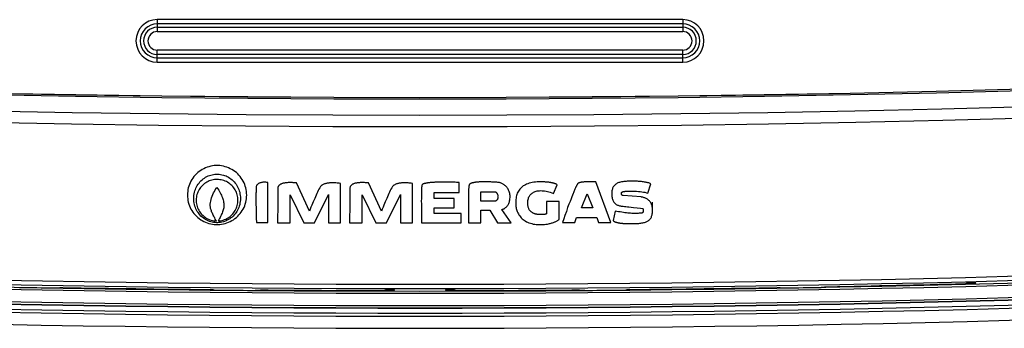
# Model space of a CAD drawing. Header units: centimetres. Extents: x 4745 to 39369, y 17389 to 19524.
# Tile 45 of 188: x 15583.79 to 15595.22, y 18150.92 to 18154.51. Entities that reach past the tile are written whole.
import ezdxf

# ---------------------------------------------------------------- set-up
doc = ezdxf.new("R2010")
doc.units = ezdxf.units.CM
doc.layers.add('$_urządzenia', color=250, linetype='Continuous')

# ---------------------------------------------------------------- blocks, each defined once
blk = doc.blocks.new('A$C92957c0b')
at = {"layer": '$_urządzenia'}
for p, q in [((-30.5, -1020.03), (-30.5, -1021.42)), ((30.5, -1020.03), (-30.5, -1020.03)), ((30.5, -1020.53), (-30.5, -1020.53)), ((30.5, -1020.03), (30.5, -1021.42)), ((-30.5, -1020.92), (30.5, -1020.92)), ((-30.5, -1021.42), (30.5, -1021.42)), ((-30.5, -1024.97), (-30.5, -1023.58)), ((30.5, -1023.58), (-30.5, -1023.58)), ((30.5, -1024.08), (-30.5, -1024.08)), ((30.5, -1024.97), (30.5, -1023.58)), ((-30.5, -1024.47), (30.5, -1024.47)), ((-30.5, -1024.97), (30.5, -1024.97)), ((-17.68, -1043.59), (-17.68, -1038.95)), ((-12.84, -1042.28), (-14.35, -1039.01)), ((-4.48, -1042.28), (-5.99, -1039.01)), ((2.15, -1038.92), (1.97, -1038.92)), ((2.33, -1038.91), (2.15, -1038.92)), ((2.53, -1038.91), (2.33, -1038.91)), ((2.73, -1038.91), (2.53, -1038.91)), ((2.95, -1038.91), (2.73, -1038.91)), ((3.18, -1038.91), (2.95, -1038.91)), ((3.42, -1038.92), (3.18, -1038.91)), ((3.68, -1038.92), (3.42, -1038.92)), ((4.55, -1040.11), (4.55, -1038.95)), ((22.15, -1043.6), (20.42, -1038.89)), ((-19.03, -1040.09), (-19.04, -1040.19)), ((-19.02, -1039.73), (-19.03, -1039.81)), ((-19.03, -1039.81), (-19.03, -1039.89)), ((-19.03, -1039.89), (-19.03, -1039.99)), ((-19.03, -1039.99), (-19.03, -1040.09)), ((-9.23, -1043.66), (-9.23, -1039.06)), ((-0.87, -1043.66), (-0.87, -1039.06)), ((0.17, -1040.03), (0.16, -1040.14)), ((0.16, -1040.14), (0.16, -1040.26)), ((0.18, -1039.75), (0.17, -1039.84)), ((0.17, -1039.84), (0.17, -1039.93)), ((0.17, -1039.93), (0.17, -1040.03)), ((0.18, -1039.7), (0.18, -1039.75)), ((1.63, -1040.83), (1.63, -1040.11)), ((1.63, -1040.11), (4.55, -1040.11)), ((5.64, -1040.09), (5.63, -1040.22)), ((5.65, -1039.86), (5.64, -1039.97)), ((5.64, -1039.97), (5.64, -1040.09)), ((5.65, -1039.69), (5.65, -1039.76)), ((5.65, -1039.76), (5.65, -1039.86)), ((7.07, -1041.14), (7.07, -1040.04)), ((7.07, -1040.04), (8.75, -1040.04)), ((15.49, -1040.22), (15.91, -1039.21)), ((17.81, -1040.14), (17.77, -1040.25)), ((17.86, -1040.03), (17.81, -1040.14)), ((17.9, -1039.93), (17.86, -1040.03)), ((17.94, -1039.84), (17.9, -1039.93)), ((17.98, -1039.75), (17.94, -1039.84)), ((18.02, -1039.66), (17.98, -1039.75)), ((24.39, -1039.95), (24.51, -1039.95)), ((26.45, -1040.19), (26.79, -1039.1)), ((-19.04, -1040.19), (-19.04, -1040.31)), ((-19.04, -1040.31), (-19.04, -1040.44)), ((-19.04, -1040.44), (-19.04, -1040.62)), ((-19.04, -1040.62), (-19.04, -1040.88)), ((-19.04, -1040.88), (-19.04, -1041.17)), ((-19.04, -1041.17), (-19.04, -1041.5)), ((-15.09, -1043.66), (-15.09, -1040.39)), ((-15.09, -1040.39), (-13.5, -1043.66)), ((-12.23, -1043.66), (-10.62, -1040.34)), ((-10.62, -1040.34), (-10.62, -1043.66)), ((-6.72, -1043.66), (-6.72, -1040.39)), ((-6.72, -1040.39), (-5.14, -1043.66)), ((-3.87, -1043.66), (-2.26, -1040.34)), ((-2.26, -1040.34), (-2.26, -1043.66)), ((0.16, -1040.83), (0.15, -1041.12)), ((0.15, -1041.12), (0.16, -1041.45)), ((0.16, -1040.26), (0.16, -1040.38)), ((0.16, -1040.38), (0.16, -1040.57)), ((0.16, -1040.57), (0.16, -1040.83)), ((3.98, -1040.83), (1.63, -1040.83)), ((3.98, -1041.89), (3.98, -1040.83)), ((5.63, -1040.57), (5.62, -1040.86)), ((5.62, -1040.86), (5.62, -1041.26)), ((5.62, -1041.26), (5.62, -1041.73)), ((5.63, -1040.22), (5.63, -1040.36)), ((5.63, -1040.36), (5.63, -1040.57)), ((8.73, -1041.14), (7.07, -1041.14)), ((14.68, -1041.17), (14.68, -1042.58)), ((16.15, -1041.17), (14.68, -1041.17)), ((16.15, -1043.26), (16.15, -1041.17)), ((17.42, -1041.15), (17.29, -1041.49)), ((17.54, -1040.84), (17.42, -1041.15)), ((17.62, -1040.63), (17.54, -1040.84)), ((17.69, -1040.43), (17.62, -1040.63)), ((17.77, -1040.25), (17.69, -1040.43)), ((18.75, -1041.91), (19.41, -1040.26)), ((19.41, -1040.26), (20.06, -1041.91)), ((25.67, -1040.64), (23.57, -1040.47)), ((26.99, -1041.94), (26.99, -1041.24)), ((-19.04, -1041.5), (-19.03, -1041.88)), ((-19.03, -1041.88), (-19.02, -1042.4)), ((-19.02, -1042.4), (-19, -1043.12)), ((0.16, -1041.45), (0.16, -1041.91)), ((0.16, -1041.91), (0.17, -1042.44)), ((0.17, -1042.44), (0.18, -1043.18)), ((1.63, -1042.56), (1.63, -1041.89)), ((1.63, -1041.89), (3.98, -1041.89)), ((5.62, -1041.73), (5.62, -1042.28)), ((5.62, -1042.28), (5.62, -1043.15)), ((7.07, -1043.66), (7.07, -1042.18)), ((7.07, -1042.18), (8.1, -1042.18)), ((8.1, -1042.18), (9.01, -1043.66)), ((10.58, -1043.66), (9.52, -1042.08)), ((16.99, -1042.31), (16.82, -1042.78)), ((17.14, -1041.88), (16.99, -1042.31)), ((17.29, -1041.49), (17.14, -1041.88)), ((20.06, -1041.91), (18.75, -1041.91)), ((22.66, -1042.29), (22.41, -1043.36)), ((24.8, -1041.86), (25.2, -1041.9)), ((25.2, -1041.9), (25.6, -1041.95)), ((25.6, -1041.95), (25.82, -1041.97)), ((-19, -1043.12), (-18.99, -1043.59)), ((-18.99, -1043.59), (-17.68, -1043.59)), ((0.18, -1043.18), (0.19, -1043.66)), ((4.78, -1042.56), (1.63, -1042.56)), ((4.78, -1043.66), (4.78, -1042.56)), ((5.62, -1043.15), (5.63, -1043.66)), ((16.68, -1043.17), (16.53, -1043.6)), ((16.53, -1043.6), (17.96, -1043.6)), ((16.82, -1042.78), (16.68, -1043.17)), ((17.96, -1043.6), (18.18, -1043.01)), ((18.18, -1043.01), (20.53, -1043.01)), ((20.53, -1043.01), (20.74, -1043.6)), ((20.74, -1043.6), (22.15, -1043.6)), ((-16.53, -1043.66), (-15.09, -1043.66)), ((-13.5, -1043.66), (-12.23, -1043.66)), ((-10.62, -1043.66), (-9.23, -1043.66)), ((-8.17, -1043.66), (-6.72, -1043.66)), ((-5.14, -1043.66), (-3.87, -1043.66)), ((-2.26, -1043.66), (-0.87, -1043.66)), ((0.19, -1043.66), (4.78, -1043.66)), ((5.63, -1043.66), (7.07, -1043.66)), ((9.01, -1043.66), (10.58, -1043.66)), ((-42.38, -1051.21), (-42.32, -1051.21)), ((-42.32, -1051.21), (-42.26, -1051.21)), ((-42.26, -1051.21), (-42.21, -1051.21)), ((-41.97, -1051.19), (-41.96, -1051.19)), ((-41.73, -1051.17), (-41.67, -1051.17)), ((-41.67, -1051.17), (-41.61, -1051.17)), ((-41.61, -1051.17), (-41.56, -1051.17)), ((-24.54, -1051.4), (-24.47, -1051.4)), ((-24.47, -1051.4), (-24.41, -1051.4)), ((-24.41, -1051.4), (-24.36, -1051.4)), ((-24.03, -1051.43), (-24.04, -1051.42)), ((-23.71, -1051.45), (-23.65, -1051.46)), ((-23.65, -1051.46), (-23.59, -1051.46)), ((-23.59, -1051.46), (-23.53, -1051.46)), ((-19.43, -1051.49), (-19.37, -1051.49)), ((-19.37, -1051.49), (-19.32, -1051.49)), ((-19.32, -1051.49), (-19.26, -1051.49)), ((-19.03, -1051.47), (-19.02, -1051.47)), ((-18.78, -1051.45), (-18.73, -1051.45)), ((-18.73, -1051.45), (-18.67, -1051.45)), ((-18.67, -1051.45), (-18.61, -1051.45)), ((-4.34, -1051.51), (-4.3, -1051.51)), ((-4.3, -1051.51), (-4.26, -1051.51)), ((-4.26, -1051.51), (-4.23, -1051.51)), ((-4.23, -1051.51), (-4.19, -1051.51)), ((-4.07, -1051.5), (-4.04, -1051.5)), ((-4.04, -1051.5), (-4, -1051.38)), ((-2.96, -1051.5), (-3, -1051.38)), ((3, -1051.38), (2.96, -1051.5)), ((4, -1051.38), (4.04, -1051.5)), ((4.04, -1051.5), (4.07, -1051.5)), ((4.23, -1051.51), (4.26, -1051.51)), ((4.26, -1051.51), (4.3, -1051.51)), ((4.3, -1051.51), (4.34, -1051.51)), ((18.52, -1051.45), (18.58, -1051.45)), ((18.58, -1051.45), (18.64, -1051.45)), ((18.64, -1051.45), (18.7, -1051.45)), ((19.02, -1051.47), (19.03, -1051.47)), ((19.34, -1051.49), (19.4, -1051.49)), ((19.4, -1051.49), (19.46, -1051.49)), ((19.46, -1051.49), (19.52, -1051.49)), ((23.62, -1051.46), (23.68, -1051.46)), ((23.68, -1051.46), (23.74, -1051.45)), ((23.74, -1051.45), (23.8, -1051.45)), ((24.04, -1051.42), (24.03, -1051.43)), ((24.27, -1051.4), (24.33, -1051.4)), ((24.33, -1051.4), (24.38, -1051.4)), ((24.38, -1051.4), (24.44, -1051.4)), ((41.46, -1051.17), (41.53, -1051.17)), ((41.53, -1051.17), (41.59, -1051.17)), ((41.59, -1051.17), (41.64, -1051.17)), ((41.96, -1051.19), (41.97, -1051.19)), ((42.29, -1051.21), (42.35, -1051.21)), ((42.35, -1051.21), (42.41, -1051.21)), ((42.41, -1051.21), (42.47, -1051.21)), ((46.57, -1051.14), (46.63, -1051.13)), ((46.63, -1051.13), (46.69, -1051.13)), ((46.69, -1051.13), (46.74, -1051.13)), ((46.98, -1051.1), (46.97, -1051.11)), ((47.22, -1051.08), (47.27, -1051.07)), ((47.27, -1051.07), (47.33, -1051.07)), ((47.33, -1051.07), (47.39, -1051.07)), ((63.22, -1050.72), (63.26, -1050.72)), ((63.26, -1050.72), (63.29, -1050.72)), ((63.29, -1050.72), (63.33, -1050.72)), ((63.43, -1050.71), (63.46, -1050.71)), ((63.46, -1050.7), (63.5, -1050.58)), ((64.54, -1050.68), (64.5, -1050.56))]:
    blk.add_line(p, q, dxfattribs=at)
for points in [[(69.96, -1028.3), (59.96, -1028.56), (49.97, -1028.78), (39.98, -1028.96), (29.98, -1029.1), (19.99, -1029.2), (9.99, -1029.26), (0, -1029.28), (-9.99, -1029.26), (-19.99, -1029.2), (-29.98, -1029.1), (-39.98, -1028.96), (-49.97, -1028.78), (-59.96, -1028.56), (-69.96, -1028.3), (-79.95, -1028), (-89.94, -1027.66), (-99.92, -1027.28), (-109.91, -1026.86), (-119.89, -1026.4), (-129.88, -1025.9), (-139.86, -1025.36), (-149.83, -1024.78)], [(69.89, -1028.12), (59.91, -1028.38), (49.93, -1028.6), (39.94, -1028.78), (29.96, -1028.92), (19.97, -1029.02), (9.99, -1029.08), (0, -1029.1), (-9.99, -1029.08), (-19.97, -1029.02), (-29.96, -1028.92), (-39.94, -1028.78), (-49.93, -1028.6), (-59.91, -1028.38), (-69.89, -1028.12), (-79.87, -1027.82), (-89.86, -1027.48), (-99.83, -1027.1), (-109.81, -1026.68), (-119.79, -1026.22), (-129.76, -1025.72), (-139.73, -1025.18), (-149.7, -1024.61)], [(69.89, -1028.13), (59.91, -1028.39), (49.93, -1028.61), (39.94, -1028.79), (29.96, -1028.93), (19.97, -1029.03), (9.99, -1029.09), (0, -1029.11), (-9.99, -1029.09), (-19.97, -1029.03), (-29.96, -1028.93), (-39.94, -1028.79), (-49.93, -1028.61), (-59.91, -1028.39), (-69.89, -1028.13), (-79.88, -1027.83), (-89.86, -1027.49), (-99.84, -1027.11), (-109.81, -1026.69), (-119.79, -1026.23), (-129.76, -1025.74), (-139.73, -1025.2), (-149.7, -1024.62)], [(70.67, -1030.17), (60.57, -1030.44), (50.48, -1030.66), (40.38, -1030.85), (30.29, -1030.99), (20.19, -1031.09), (10.1, -1031.15), (0, -1031.17), (-10.1, -1031.15), (-20.19, -1031.09), (-30.29, -1030.99), (-40.38, -1030.85), (-50.48, -1030.66), (-60.57, -1030.44), (-70.67, -1030.17), (-80.76, -1029.87), (-90.85, -1029.52), (-100.94, -1029.13), (-111.02, -1028.71), (-121.11, -1028.24), (-131.19, -1027.73), (-141.27, -1027.18), (-151.35, -1026.59)], [(70.82, -1031.5), (60.7, -1031.76), (50.59, -1031.99), (40.47, -1032.17), (30.35, -1032.32), (20.24, -1032.42), (10.12, -1032.48), (0, -1032.5), (-10.12, -1032.48), (-20.24, -1032.42), (-30.35, -1032.32), (-40.47, -1032.17), (-50.59, -1031.99), (-60.7, -1031.76), (-70.82, -1031.5), (-80.93, -1031.19), (-91.04, -1030.84), (-101.15, -1030.45), (-111.26, -1030.02), (-121.37, -1029.55), (-131.47, -1029.04), (-141.58, -1028.49), (-151.68, -1027.9)], [(-20.12, -1040.42), (-20.13, -1040.21), (-20.15, -1039.99), (-20.18, -1039.79), (-20.22, -1039.58), (-20.28, -1039.38), (-20.35, -1039.18), (-20.43, -1038.99), (-20.53, -1038.8), (-20.63, -1038.62), (-20.75, -1038.44), (-20.88, -1038.27), (-21.02, -1038.11), (-21.16, -1037.96), (-21.32, -1037.81), (-21.49, -1037.68), (-21.66, -1037.56), (-21.84, -1037.45), (-22.03, -1037.35), (-22.22, -1037.26), (-22.42, -1037.18), (-22.62, -1037.12), (-22.82, -1037.07), (-23.03, -1037.03), (-23.24, -1037), (-23.45, -1036.99), (-23.67, -1036.99), (-23.88, -1037), (-24.09, -1037.03), (-24.3, -1037.07), (-24.5, -1037.12), (-24.71, -1037.18), (-24.9, -1037.26), (-25.09, -1037.35), (-25.28, -1037.45), (-25.46, -1037.56), (-25.63, -1037.68), (-25.8, -1037.81), (-25.96, -1037.96), (-26.1, -1038.11), (-26.24, -1038.27), (-26.37, -1038.44), (-26.49, -1038.62), (-26.59, -1038.8), (-26.69, -1038.99), (-26.77, -1039.18), (-26.84, -1039.38), (-26.9, -1039.58), (-26.94, -1039.79), (-26.97, -1039.99), (-26.99, -1040.21), (-27, -1040.42)], [(-26.27, -1040.81), (-26.27, -1040.63), (-26.25, -1040.45), (-26.22, -1040.28), (-26.19, -1040.1), (-26.14, -1039.93), (-26.08, -1039.77), (-26.02, -1039.61), (-25.94, -1039.45), (-25.85, -1039.3), (-25.76, -1039.15), (-25.65, -1039.02), (-25.54, -1038.88), (-25.43, -1038.76), (-25.3, -1038.65), (-25.17, -1038.54), (-25.03, -1038.44), (-24.89, -1038.35), (-24.75, -1038.27), (-24.6, -1038.2), (-24.44, -1038.14), (-24.29, -1038.09), (-24.13, -1038.05), (-23.97, -1038.02), (-23.81, -1038), (-23.64, -1037.99), (-23.48, -1037.99), (-23.31, -1038), (-23.15, -1038.02), (-22.99, -1038.05), (-22.83, -1038.09), (-22.68, -1038.14), (-22.52, -1038.2), (-22.37, -1038.27), (-22.23, -1038.35), (-22.09, -1038.44), (-21.95, -1038.54), (-21.82, -1038.65), (-21.7, -1038.76), (-21.58, -1038.88), (-21.47, -1039.02), (-21.36, -1039.15), (-21.27, -1039.3), (-21.18, -1039.45), (-21.11, -1039.61), (-21.04, -1039.77), (-20.98, -1039.93), (-20.93, -1040.1), (-20.9, -1040.28), (-20.87, -1040.45), (-20.85, -1040.63), (-20.85, -1040.81)], [(-21.14, -1041.02), (-21.14, -1040.86), (-21.16, -1040.71), (-21.18, -1040.55), (-21.22, -1040.4), (-21.26, -1040.25), (-21.32, -1040.1), (-21.38, -1039.96), (-21.46, -1039.82), (-21.54, -1039.69), (-21.63, -1039.56), (-21.73, -1039.44), (-21.84, -1039.32), (-21.95, -1039.21), (-22.08, -1039.11), (-22.2, -1039.02), (-22.34, -1038.93), (-22.48, -1038.86), (-22.62, -1038.79), (-22.76, -1038.74), (-22.91, -1038.69), (-23.07, -1038.65), (-23.22, -1038.63), (-23.38, -1038.61), (-23.54, -1038.6), (-23.7, -1038.61), (-23.86, -1038.62), (-24.01, -1038.64), (-24.17, -1038.68), (-24.32, -1038.72), (-24.47, -1038.78), (-24.61, -1038.84), (-24.75, -1038.91), (-24.88, -1039), (-25.01, -1039.09), (-25.14, -1039.19), (-25.25, -1039.29), (-25.36, -1039.41), (-25.47, -1039.53), (-25.56, -1039.65), (-25.64, -1039.79), (-25.72, -1039.92), (-25.79, -1040.07), (-25.84, -1040.21), (-25.89, -1040.36), (-25.93, -1040.51), (-25.96, -1040.67), (-25.98, -1040.83), (-25.98, -1040.98), (-25.98, -1041.14)], [(-17.68, -1038.95), (-17.78, -1038.94), (-17.88, -1038.93), (-17.97, -1038.92), (-18.06, -1038.92), (-18.15, -1038.93), (-18.23, -1038.93), (-18.32, -1038.95), (-18.4, -1038.96), (-18.48, -1038.98), (-18.55, -1039), (-18.62, -1039.03), (-18.68, -1039.05), (-18.74, -1039.09), (-18.79, -1039.12), (-18.84, -1039.15), (-18.88, -1039.19), (-18.92, -1039.23), (-18.96, -1039.27)], [(-14.35, -1039.01), (-14.47, -1039), (-14.59, -1038.99), (-14.71, -1038.98), (-14.82, -1038.97), (-14.92, -1038.97), (-15.03, -1038.97), (-15.13, -1038.97), (-15.22, -1038.97), (-15.32, -1038.97), (-15.41, -1038.98), (-15.49, -1038.99), (-15.58, -1039), (-15.66, -1039.01), (-15.74, -1039.02), (-15.81, -1039.03), (-15.88, -1039.05), (-15.95, -1039.07), (-16.01, -1039.09), (-16.08, -1039.12), (-16.13, -1039.14), (-16.19, -1039.17), (-16.24, -1039.2), (-16.29, -1039.23), (-16.33, -1039.27), (-16.37, -1039.3), (-16.4, -1039.34), (-16.43, -1039.38), (-16.45, -1039.42), (-16.47, -1039.47), (-16.49, -1039.51), (-16.5, -1039.56), (-16.5, -1039.61), (-16.51, -1039.66)], [(-9.23, -1039.06), (-9.37, -1039.05), (-9.5, -1039.03), (-9.63, -1039.02), (-9.76, -1039.01), (-9.88, -1039.01), (-9.99, -1039), (-10.1, -1039), (-10.21, -1039), (-10.31, -1039), (-10.41, -1039.01), (-10.51, -1039.01), (-10.6, -1039.02), (-10.69, -1039.03), (-10.78, -1039.05), (-10.86, -1039.06), (-10.95, -1039.08), (-11.02, -1039.1), (-11.1, -1039.13), (-11.17, -1039.15), (-11.24, -1039.18), (-11.3, -1039.21), (-11.36, -1039.25), (-11.41, -1039.28), (-11.45, -1039.32), (-11.49, -1039.36), (-11.53, -1039.4), (-11.56, -1039.44)], [(-5.99, -1039.01), (-6.11, -1039), (-6.23, -1038.99), (-6.34, -1038.98), (-6.46, -1038.97), (-6.56, -1038.97), (-6.67, -1038.97), (-6.77, -1038.97), (-6.86, -1038.97), (-6.95, -1038.97), (-7.04, -1038.98), (-7.13, -1038.99), (-7.21, -1039), (-7.3, -1039.01), (-7.37, -1039.02), (-7.45, -1039.03), (-7.52, -1039.05), (-7.59, -1039.07), (-7.65, -1039.09), (-7.71, -1039.12), (-7.77, -1039.14), (-7.83, -1039.17), (-7.88, -1039.2), (-7.92, -1039.23), (-7.97, -1039.27), (-8, -1039.3), (-8.04, -1039.34), (-8.06, -1039.38), (-8.09, -1039.42), (-8.11, -1039.47), (-8.12, -1039.51), (-8.14, -1039.56), (-8.14, -1039.61), (-8.14, -1039.66)], [(-0.87, -1039.06), (-1.01, -1039.05), (-1.14, -1039.03), (-1.27, -1039.02), (-1.39, -1039.01), (-1.51, -1039.01), (-1.63, -1039), (-1.74, -1039), (-1.85, -1039), (-1.95, -1039), (-2.05, -1039.01), (-2.15, -1039.01), (-2.24, -1039.02), (-2.33, -1039.03), (-2.42, -1039.05), (-2.5, -1039.06), (-2.58, -1039.08), (-2.66, -1039.1), (-2.74, -1039.13), (-2.81, -1039.15), (-2.87, -1039.18), (-2.94, -1039.21), (-2.99, -1039.25), (-3.05, -1039.28), (-3.09, -1039.32), (-3.13, -1039.36), (-3.17, -1039.4), (-3.2, -1039.44)], [(1.97, -1038.92), (1.89, -1038.93), (1.81, -1038.93), (1.73, -1038.93), (1.65, -1038.94), (1.58, -1038.94), (1.5, -1038.95), (1.43, -1038.95), (1.36, -1038.96), (1.3, -1038.96), (1.23, -1038.97), (1.17, -1038.97), (1.11, -1038.98), (1.05, -1038.99), (0.99, -1038.99), (0.94, -1039), (0.88, -1039.01), (0.83, -1039.02), (0.78, -1039.03), (0.73, -1039.04), (0.68, -1039.05), (0.64, -1039.06), (0.59, -1039.07), (0.55, -1039.08), (0.5, -1039.09), (0.46, -1039.1), (0.42, -1039.11), (0.38, -1039.13), (0.35, -1039.14), (0.32, -1039.16), (0.29, -1039.18), (0.27, -1039.2), (0.25, -1039.23)], [(4.55, -1038.95), (4.39, -1038.95), (4.24, -1038.94), (4.1, -1038.93), (3.95, -1038.93), (3.68, -1038.92)], [(9.16, -1038.95), (9.03, -1038.94), (8.91, -1038.93), (8.78, -1038.92), (8.66, -1038.92), (8.55, -1038.91), (8.44, -1038.9), (8.33, -1038.9), (8.22, -1038.89), (8.12, -1038.89), (8.02, -1038.89), (7.92, -1038.88), (7.82, -1038.88), (7.73, -1038.88), (7.64, -1038.88), (7.56, -1038.88), (7.47, -1038.88), (7.39, -1038.88), (7.31, -1038.88), (7.23, -1038.88), (7.15, -1038.88), (7.08, -1038.88), (7.01, -1038.89), (6.94, -1038.89), (6.87, -1038.89), (6.8, -1038.9), (6.74, -1038.9), (6.68, -1038.91), (6.62, -1038.91), (6.56, -1038.92), (6.5, -1038.93), (6.45, -1038.93), (6.39, -1038.94), (6.34, -1038.95), (6.29, -1038.96), (6.24, -1038.97), (6.2, -1038.98), (6.15, -1038.99), (6.11, -1039), (6.07, -1039.01), (6.03, -1039.02), (5.99, -1039.04), (5.95, -1039.05), (5.91, -1039.07), (5.88, -1039.08), (5.84, -1039.1), (5.81, -1039.12), (5.79, -1039.14), (5.76, -1039.16), (5.74, -1039.18), (5.72, -1039.2), (5.71, -1039.23)], [(10.45, -1040.58), (10.45, -1040.46), (10.44, -1040.34), (10.42, -1040.23), (10.4, -1040.12), (10.37, -1040.02), (10.33, -1039.92), (10.29, -1039.83), (10.24, -1039.74), (10.19, -1039.66), (10.13, -1039.58), (10.07, -1039.5), (10, -1039.43), (9.93, -1039.36), (9.86, -1039.3), (9.78, -1039.24), (9.71, -1039.19), (9.64, -1039.15), (9.57, -1039.11), (9.5, -1039.07), (9.43, -1039.04), (9.36, -1039.01), (9.29, -1038.99), (9.23, -1038.97), (9.16, -1038.95)], [(14.03, -1038.88), (13.81, -1038.88), (13.6, -1038.89), (13.4, -1038.91), (13.21, -1038.93), (13.02, -1038.96), (12.85, -1039), (12.68, -1039.05), (12.52, -1039.1), (12.38, -1039.15), (12.24, -1039.22), (12.11, -1039.29), (11.99, -1039.36), (11.88, -1039.45), (11.77, -1039.54), (11.68, -1039.64), (11.59, -1039.74), (11.5, -1039.85), (11.43, -1039.96), (11.36, -1040.08), (11.3, -1040.21), (11.25, -1040.34), (11.21, -1040.48), (11.17, -1040.63), (11.15, -1040.78), (11.13, -1040.95), (11.11, -1041.12), (11.11, -1041.41)], [(15.91, -1039.21), (15.89, -1039.19), (15.86, -1039.17), (15.83, -1039.16), (15.8, -1039.14), (15.77, -1039.13), (15.74, -1039.12), (15.7, -1039.1), (15.67, -1039.09), (15.63, -1039.08), (15.59, -1039.06), (15.55, -1039.05), (15.51, -1039.04), (15.47, -1039.03), (15.42, -1039.02), (15.38, -1039.01), (15.33, -1039), (15.28, -1038.99), (15.24, -1038.98), (15.18, -1038.97), (15.13, -1038.96), (15.08, -1038.95), (15.02, -1038.94), (14.96, -1038.93), (14.9, -1038.93), (14.84, -1038.92), (14.78, -1038.91), (14.71, -1038.91), (14.64, -1038.9), (14.57, -1038.9), (14.5, -1038.89), (14.43, -1038.89), (14.35, -1038.88), (14.28, -1038.88), (14.2, -1038.88), (14.11, -1038.88), (14.03, -1038.88)], [(19.87, -1038.87), (19.8, -1038.87), (19.73, -1038.87), (19.66, -1038.87), (19.6, -1038.87), (19.54, -1038.87), (19.48, -1038.87), (19.42, -1038.88), (19.36, -1038.88), (19.31, -1038.88), (19.25, -1038.88), (19.2, -1038.88), (19.15, -1038.89), (19.1, -1038.89), (19.05, -1038.89), (19, -1038.9), (18.96, -1038.9), (18.91, -1038.91), (18.87, -1038.91), (18.83, -1038.92), (18.79, -1038.92), (18.75, -1038.93), (18.71, -1038.93), (18.67, -1038.94), (18.64, -1038.94), (18.61, -1038.95), (18.57, -1038.96), (18.54, -1038.97), (18.51, -1038.98), (18.48, -1038.99), (18.45, -1039), (18.43, -1039.01), (18.4, -1039.02), (18.37, -1039.03), (18.35, -1039.05), (18.33, -1039.07), (18.31, -1039.09), (18.29, -1039.12), (18.28, -1039.14), (18.26, -1039.16), (18.25, -1039.19), (18.23, -1039.22), (18.22, -1039.24), (18.2, -1039.27), (18.18, -1039.3), (18.17, -1039.33), (18.15, -1039.37), (18.14, -1039.4), (18.12, -1039.43), (18.1, -1039.47), (18.09, -1039.5), (18.07, -1039.54), (18.05, -1039.58), (18.02, -1039.66)], [(20.42, -1038.89), (20.33, -1038.89), (20.25, -1038.88), (20.17, -1038.88), (20.09, -1038.88), (20.01, -1038.88), (19.87, -1038.87)], [(24.84, -1038.81), (24.68, -1038.81), (24.52, -1038.81), (24.37, -1038.81), (24.22, -1038.82), (24.07, -1038.82), (23.93, -1038.83), (23.79, -1038.84), (23.66, -1038.85), (23.53, -1038.87), (23.41, -1038.89), (23.29, -1038.91), (23.18, -1038.94), (23.08, -1038.97), (22.98, -1039.01), (22.89, -1039.05), (22.81, -1039.1), (22.73, -1039.15), (22.66, -1039.21), (22.6, -1039.27), (22.54, -1039.33), (22.49, -1039.4), (22.44, -1039.47), (22.4, -1039.55), (22.36, -1039.63), (22.33, -1039.72), (22.31, -1039.82), (22.29, -1039.92), (22.27, -1040.03), (22.26, -1040.14), (22.26, -1040.26)], [(26.79, -1039.1), (26.71, -1039.06), (26.63, -1039.03), (26.55, -1039.01), (26.46, -1038.98), (26.36, -1038.96), (26.26, -1038.94), (26.17, -1038.92), (26.06, -1038.91), (25.96, -1038.89), (25.85, -1038.87), (25.73, -1038.86), (25.62, -1038.85), (25.5, -1038.84), (25.37, -1038.83), (25.25, -1038.82), (25.12, -1038.82), (24.98, -1038.81), (24.84, -1038.81)], [(-24.36, -1041.63), (-24.35, -1041.46), (-24.33, -1041.3), (-24.3, -1041.12), (-24.26, -1040.94), (-24.21, -1040.75), (-24.14, -1040.55), (-24.06, -1040.36), (-23.97, -1040.17), (-23.87, -1039.99), (-23.78, -1039.82), (-23.67, -1039.67), (-23.57, -1039.52)], [(-23.57, -1039.52), (-23.46, -1039.68), (-23.36, -1039.84), (-23.28, -1040), (-23.2, -1040.15), (-23.12, -1040.3), (-23.06, -1040.44), (-23, -1040.58), (-22.94, -1040.72), (-22.9, -1040.86), (-22.86, -1040.99), (-22.82, -1041.12), (-22.8, -1041.24), (-22.78, -1041.37), (-22.77, -1041.48), (-22.77, -1041.6)], [(-19, -1039.43), (-19, -1039.45), (-19, -1039.47), (-19, -1039.48), (-19.01, -1039.5), (-19.01, -1039.52), (-19.01, -1039.54), (-19.01, -1039.56), (-19.01, -1039.59), (-19.02, -1039.61), (-19.02, -1039.63), (-19.02, -1039.65), (-19.02, -1039.68), (-19.02, -1039.73)], [(-18.96, -1039.27), (-18.97, -1039.28), (-18.97, -1039.29), (-18.98, -1039.3), (-18.98, -1039.32), (-18.98, -1039.33), (-18.99, -1039.35), (-18.99, -1039.36), (-19, -1039.43)], [(-16.51, -1039.66), (-16.51, -1040.09), (-16.51, -1040.53), (-16.51, -1040.97), (-16.52, -1041.41), (-16.52, -1042.3)], [(-11.56, -1039.44), (-11.64, -1039.59), (-11.73, -1039.74), (-11.81, -1039.9), (-11.89, -1040.07), (-11.97, -1040.25)], [(-8.14, -1039.66), (-8.15, -1040.09), (-8.15, -1040.53), (-8.15, -1040.97), (-8.15, -1041.41), (-8.16, -1042.3)], [(-3.2, -1039.44), (-3.28, -1039.59), (-3.37, -1039.74), (-3.45, -1039.9), (-3.53, -1040.07), (-3.61, -1040.25)], [(0.21, -1039.39), (0.2, -1039.41), (0.2, -1039.43), (0.2, -1039.45), (0.2, -1039.47), (0.19, -1039.49), (0.19, -1039.51), (0.19, -1039.53), (0.19, -1039.55), (0.19, -1039.58), (0.19, -1039.6), (0.18, -1039.62), (0.18, -1039.65), (0.18, -1039.7)], [(0.25, -1039.23), (0.24, -1039.24), (0.23, -1039.25), (0.23, -1039.26), (0.22, -1039.28), (0.22, -1039.29), (0.22, -1039.31), (0.22, -1039.33), (0.21, -1039.39)], [(5.67, -1039.44), (5.67, -1039.46), (5.67, -1039.49), (5.67, -1039.52), (5.66, -1039.54), (5.66, -1039.57), (5.66, -1039.6), (5.66, -1039.63), (5.65, -1039.69)], [(5.71, -1039.23), (5.7, -1039.24), (5.7, -1039.26), (5.69, -1039.28), (5.69, -1039.3), (5.69, -1039.32), (5.68, -1039.35), (5.68, -1039.37), (5.68, -1039.39), (5.67, -1039.44)], [(8.75, -1040.04), (8.78, -1040.06), (8.81, -1040.08), (8.84, -1040.1), (8.87, -1040.13), (8.89, -1040.16), (8.92, -1040.2), (8.94, -1040.24), (8.97, -1040.28), (8.99, -1040.32), (9.01, -1040.37), (9.02, -1040.41), (9.04, -1040.47), (9.05, -1040.52), (9.05, -1040.57), (9.06, -1040.63)], [(12.61, -1040.73), (12.65, -1040.64), (12.7, -1040.55), (12.75, -1040.47), (12.8, -1040.4), (12.87, -1040.33), (12.93, -1040.26), (13.01, -1040.2), (13.09, -1040.15), (13.18, -1040.09), (13.28, -1040.05), (13.38, -1040.01), (13.5, -1039.97), (13.62, -1039.94), (13.75, -1039.92), (13.88, -1039.91), (14.03, -1039.9)], [(14.03, -1039.9), (14.17, -1039.91), (14.32, -1039.92), (14.47, -1039.94), (14.63, -1039.97), (14.79, -1040.01), (14.96, -1040.05), (15.13, -1040.1), (15.31, -1040.16), (15.49, -1040.22)], [(23.57, -1040.47), (23.56, -1040.47), (23.54, -1040.47), (23.53, -1040.46), (23.51, -1040.46), (23.49, -1040.45), (23.48, -1040.44), (23.46, -1040.43), (23.44, -1040.42), (23.43, -1040.4), (23.42, -1040.39), (23.41, -1040.37), (23.4, -1040.35), (23.39, -1040.33), (23.39, -1040.3), (23.38, -1040.28), (23.38, -1040.26), (23.38, -1040.23), (23.39, -1040.21), (23.39, -1040.18), (23.4, -1040.16), (23.4, -1040.14), (23.41, -1040.13), (23.42, -1040.11), (23.43, -1040.09), (23.45, -1040.08), (23.46, -1040.07), (23.47, -1040.06), (23.48, -1040.05), (23.5, -1040.04), (23.51, -1040.04), (23.52, -1040.03), (23.54, -1040.03), (23.55, -1040.03)], [(23.55, -1040.03), (23.58, -1040.01), (23.62, -1040.01), (23.65, -1040), (23.69, -1039.99), (23.73, -1039.99), (23.77, -1039.99), (23.81, -1039.98), (23.85, -1039.98), (23.98, -1039.97)], [(23.98, -1039.97), (24.03, -1039.97), (24.08, -1039.97), (24.13, -1039.96), (24.18, -1039.96), (24.23, -1039.96), (24.28, -1039.96), (24.34, -1039.95), (24.39, -1039.95)], [(24.51, -1039.95), (24.64, -1039.95), (24.7, -1039.95)], [(24.7, -1039.95), (24.93, -1039.96), (25.14, -1039.97), (25.35, -1039.99), (25.55, -1040.01), (25.75, -1040.03), (25.93, -1040.07), (26.11, -1040.1), (26.29, -1040.15), (26.45, -1040.19)], [(-27, -1040.42), (-26.99, -1040.63), (-26.97, -1040.84), (-26.94, -1041.05), (-26.9, -1041.26), (-26.84, -1041.46), (-26.77, -1041.66), (-26.69, -1041.85), (-26.59, -1042.04), (-26.49, -1042.22), (-26.37, -1042.4), (-26.24, -1042.57), (-26.1, -1042.73), (-25.96, -1042.88), (-25.8, -1043.03), (-25.63, -1043.16), (-25.46, -1043.28), (-25.28, -1043.39), (-25.09, -1043.49), (-24.9, -1043.58), (-24.71, -1043.66), (-24.5, -1043.72), (-24.3, -1043.77), (-24.09, -1043.81), (-23.88, -1043.84), (-23.67, -1043.85), (-23.45, -1043.85), (-23.24, -1043.84), (-23.03, -1043.81), (-22.82, -1043.77), (-22.62, -1043.72), (-22.42, -1043.66), (-22.22, -1043.58), (-22.03, -1043.49), (-21.84, -1043.39), (-21.66, -1043.28), (-21.49, -1043.16), (-21.32, -1043.03), (-21.16, -1042.88), (-21.02, -1042.73), (-20.88, -1042.57), (-20.75, -1042.4), (-20.63, -1042.22), (-20.53, -1042.04), (-20.43, -1041.85), (-20.35, -1041.66), (-20.28, -1041.46), (-20.22, -1041.26), (-20.18, -1041.05), (-20.15, -1040.84), (-20.13, -1040.63), (-20.12, -1040.42)], [(-20.85, -1040.81), (-20.85, -1040.99), (-20.87, -1041.17), (-20.9, -1041.34), (-20.93, -1041.52), (-20.98, -1041.69), (-21.04, -1041.85), (-21.11, -1042.01), (-21.18, -1042.17), (-21.27, -1042.32), (-21.36, -1042.46), (-21.47, -1042.6), (-21.58, -1042.73), (-21.7, -1042.86), (-21.82, -1042.97), (-21.95, -1043.08), (-22.09, -1043.18), (-22.23, -1043.27), (-22.37, -1043.35), (-22.52, -1043.42), (-22.68, -1043.48), (-22.83, -1043.53), (-22.99, -1043.57), (-23.15, -1043.6), (-23.31, -1043.62), (-23.48, -1043.63), (-23.64, -1043.63), (-23.81, -1043.62), (-23.97, -1043.6), (-24.13, -1043.57), (-24.29, -1043.53), (-24.44, -1043.48), (-24.6, -1043.42), (-24.75, -1043.35), (-24.89, -1043.27), (-25.03, -1043.18), (-25.17, -1043.08), (-25.3, -1042.97), (-25.43, -1042.86), (-25.54, -1042.73), (-25.65, -1042.6), (-25.76, -1042.46), (-25.85, -1042.32), (-25.94, -1042.17), (-26.02, -1042.01), (-26.08, -1041.85), (-26.14, -1041.69), (-26.19, -1041.52), (-26.22, -1041.34), (-26.25, -1041.17), (-26.27, -1040.99), (-26.27, -1040.81)], [(-25.98, -1041.14), (-25.97, -1041.3), (-25.94, -1041.45), (-25.91, -1041.61), (-25.87, -1041.76), (-25.82, -1041.91), (-25.75, -1042.05), (-25.68, -1042.19), (-25.6, -1042.32), (-25.51, -1042.45), (-25.41, -1042.58), (-25.31, -1042.69), (-25.19, -1042.8), (-25.07, -1042.91), (-24.95, -1043), (-24.81, -1043.09), (-24.68, -1043.17), (-24.54, -1043.23), (-24.39, -1043.29), (-24.24, -1043.34), (-24.09, -1043.38), (-23.93, -1043.41), (-23.78, -1043.43), (-23.62, -1043.44)], [(-23.45, -1043.43), (-23.3, -1043.42), (-23.15, -1043.4), (-23, -1043.37), (-22.85, -1043.33), (-22.7, -1043.27), (-22.56, -1043.21), (-22.41, -1043.14), (-22.28, -1043.07), (-22.15, -1042.98), (-22.03, -1042.89), (-21.91, -1042.79), (-21.81, -1042.69), (-21.71, -1042.58), (-21.61, -1042.46), (-21.53, -1042.33), (-21.45, -1042.2), (-21.38, -1042.06), (-21.31, -1041.92), (-21.26, -1041.77), (-21.22, -1041.62), (-21.18, -1041.47), (-21.16, -1041.32), (-21.14, -1041.17), (-21.14, -1041.02)], [(-11.97, -1040.25), (-12.13, -1040.61), (-12.22, -1040.8), (-12.3, -1040.99), (-12.39, -1041.19), (-12.48, -1041.4), (-12.56, -1041.61), (-12.66, -1041.82), (-12.75, -1042.05), (-12.84, -1042.28)], [(-3.61, -1040.25), (-3.77, -1040.61), (-3.85, -1040.8), (-3.94, -1040.99), (-4.03, -1041.19), (-4.11, -1041.4), (-4.2, -1041.61), (-4.29, -1041.82), (-4.39, -1042.05), (-4.48, -1042.28)], [(9.06, -1040.63), (9.05, -1040.68), (9.05, -1040.73), (9.04, -1040.78), (9.02, -1040.83), (9, -1040.87), (8.98, -1040.92), (8.96, -1040.96), (8.93, -1040.99), (8.91, -1041.02), (8.88, -1041.05), (8.85, -1041.08), (8.82, -1041.1), (8.79, -1041.11), (8.76, -1041.13), (8.73, -1041.14)], [(9.52, -1042.08), (9.58, -1042.07), (9.64, -1042.05), (9.7, -1042.03), (9.76, -1042), (9.82, -1041.96), (9.88, -1041.92), (9.94, -1041.88), (10, -1041.83), (10.06, -1041.77), (10.11, -1041.7), (10.17, -1041.63), (10.22, -1041.56), (10.26, -1041.47), (10.31, -1041.38), (10.34, -1041.29), (10.38, -1041.19), (10.4, -1041.08), (10.43, -1040.96), (10.44, -1040.84), (10.45, -1040.71), (10.45, -1040.58)], [(14.68, -1042.58), (14.68, -1042.59), (14.68, -1042.59), (14.68, -1042.6), (14.68, -1042.6), (14.67, -1042.6), (14.67, -1042.6), (14.66, -1042.61), (14.66, -1042.61), (14.66, -1042.61), (14.65, -1042.62), (14.65, -1042.62), (14.64, -1042.62), (14.64, -1042.62), (14.63, -1042.63), (14.63, -1042.63), (14.62, -1042.63), (14.61, -1042.63), (14.61, -1042.63), (14.6, -1042.64), (14.6, -1042.64), (14.59, -1042.64), (14.58, -1042.64), (14.57, -1042.65), (14.57, -1042.65), (14.56, -1042.65), (14.55, -1042.65), (14.54, -1042.65), (14.53, -1042.66), (14.53, -1042.66), (14.52, -1042.66), (14.51, -1042.66), (14.5, -1042.66), (14.49, -1042.66), (14.48, -1042.67), (14.47, -1042.67), (14.46, -1042.67), (14.44, -1042.67), (14.43, -1042.67), (14.42, -1042.67), (14.41, -1042.67), (14.4, -1042.68), (14.38, -1042.68), (14.37, -1042.68), (14.36, -1042.68), (14.34, -1042.68), (14.33, -1042.68), (14.32, -1042.68), (14.3, -1042.68), (14.28, -1042.68), (14.27, -1042.69), (14.25, -1042.69), (14.24, -1042.69), (14.22, -1042.69), (14.2, -1042.69), (14.18, -1042.69), (14.16, -1042.69), (14.15, -1042.69), (14.13, -1042.69), (14.11, -1042.69), (14.09, -1042.69), (14.06, -1042.69), (14.04, -1042.69), (14.02, -1042.69), (14, -1042.69), (13.97, -1042.69), (13.95, -1042.69), (13.92, -1042.69), (13.9, -1042.69), (13.87, -1042.69), (13.84, -1042.68), (13.82, -1042.68), (13.79, -1042.68), (13.76, -1042.68), (13.73, -1042.67), (13.7, -1042.67), (13.66, -1042.67), (13.63, -1042.66), (13.6, -1042.66), (13.56, -1042.65), (13.53, -1042.64), (13.49, -1042.64), (13.45, -1042.63), (13.41, -1042.62), (13.37, -1042.61), (13.33, -1042.59), (13.29, -1042.58), (13.24, -1042.56), (13.2, -1042.55), (13.15, -1042.53), (13.11, -1042.5), (13.06, -1042.48), (13.01, -1042.45), (12.97, -1042.42), (12.92, -1042.38), (12.87, -1042.34), (12.82, -1042.29), (12.78, -1042.24), (12.73, -1042.18), (12.69, -1042.12), (12.65, -1042.05), (12.62, -1041.98), (12.59, -1041.9), (12.56, -1041.81), (12.54, -1041.72), (12.52, -1041.62), (12.51, -1041.52), (12.51, -1041.41), (12.51, -1041.29), (12.51, -1041.18), (12.53, -1041.05), (12.55, -1040.94), (12.58, -1040.83), (12.61, -1040.73)], [(22.26, -1040.26), (22.26, -1040.38), (22.27, -1040.49), (22.28, -1040.6), (22.3, -1040.71), (22.32, -1040.81), (22.34, -1040.91), (22.37, -1041), (22.41, -1041.08), (22.45, -1041.16), (22.5, -1041.23), (22.55, -1041.3), (22.6, -1041.36), (22.66, -1041.41), (22.72, -1041.46), (22.78, -1041.51), (22.85, -1041.55), (22.93, -1041.58), (23, -1041.61), (23.09, -1041.63), (23.18, -1041.66), (23.27, -1041.67), (23.37, -1041.69), (23.47, -1041.7), (23.57, -1041.71)], [(27, -1042.14), (27, -1042.01), (26.98, -1041.9), (26.97, -1041.79), (26.94, -1041.68), (26.91, -1041.58), (26.88, -1041.49), (26.84, -1041.4), (26.8, -1041.32), (26.75, -1041.25), (26.69, -1041.17), (26.63, -1041.1), (26.56, -1041.04), (26.49, -1040.97), (26.41, -1040.91), (26.33, -1040.86), (26.25, -1040.82), (26.17, -1040.78), (26.09, -1040.75), (26.02, -1040.72), (25.94, -1040.69), (25.87, -1040.68), (25.8, -1040.66), (25.73, -1040.65), (25.67, -1040.64)], [(-23.62, -1043.44), (-23.69, -1043.32), (-23.76, -1043.2), (-23.83, -1043.08), (-23.89, -1042.97), (-23.95, -1042.86), (-24, -1042.75), (-24.05, -1042.65), (-24.1, -1042.54), (-24.15, -1042.44), (-24.19, -1042.34), (-24.22, -1042.25), (-24.26, -1042.15), (-24.28, -1042.06), (-24.31, -1041.97), (-24.33, -1041.88), (-24.34, -1041.79), (-24.35, -1041.71), (-24.36, -1041.63)], [(-22.77, -1041.6), (-22.77, -1041.7), (-22.78, -1041.81), (-22.79, -1041.92), (-22.82, -1042.03), (-22.85, -1042.14), (-22.88, -1042.26), (-22.93, -1042.38), (-22.97, -1042.51), (-23.03, -1042.63), (-23.08, -1042.76), (-23.15, -1042.89), (-23.21, -1043.02), (-23.29, -1043.16), (-23.36, -1043.29), (-23.45, -1043.43)], [(-16.52, -1042.3), (-16.53, -1042.75), (-16.53, -1043.66)], [(-8.16, -1042.3), (-8.17, -1042.75), (-8.17, -1043.66)], [(11.11, -1041.41), (11.11, -1041.51), (11.12, -1041.62), (11.13, -1041.73), (11.15, -1041.85), (11.18, -1041.96), (11.21, -1042.09), (11.25, -1042.21), (11.3, -1042.34), (11.35, -1042.47), (11.42, -1042.61), (11.49, -1042.73), (11.58, -1042.85), (11.66, -1042.96), (11.76, -1043.07), (11.86, -1043.17), (11.97, -1043.26), (12.09, -1043.35), (12.21, -1043.43), (12.35, -1043.51), (12.49, -1043.58), (12.65, -1043.64), (12.81, -1043.69), (12.98, -1043.74), (13.15, -1043.78), (13.32, -1043.81), (13.49, -1043.83), (13.65, -1043.84), (13.8, -1043.85), (13.94, -1043.85), (14.08, -1043.85), (14.22, -1043.85), (14.34, -1043.84), (14.47, -1043.83), (14.59, -1043.81), (14.7, -1043.8), (14.82, -1043.78), (14.92, -1043.76), (15.03, -1043.74), (15.12, -1043.71), (15.22, -1043.69), (15.31, -1043.66), (15.4, -1043.63), (15.48, -1043.6), (15.56, -1043.57), (15.64, -1043.54), (15.71, -1043.51), (15.78, -1043.47), (15.85, -1043.44), (15.92, -1043.4), (15.98, -1043.37), (16.04, -1043.33), (16.09, -1043.3), (16.15, -1043.26)], [(24.76, -1042.56), (24.61, -1042.55), (24.45, -1042.54), (24.29, -1042.53), (24.13, -1042.51), (23.96, -1042.49), (23.79, -1042.47), (23.61, -1042.44), (23.43, -1042.41), (23.25, -1042.38), (23.06, -1042.35), (22.86, -1042.32), (22.66, -1042.29)], [(23.57, -1041.71), (23.74, -1041.74), (23.9, -1041.76), (24.08, -1041.78), (24.25, -1041.8), (24.8, -1041.86)], [(24.57, -1043.74), (24.72, -1043.74), (24.87, -1043.74), (25.01, -1043.73), (25.14, -1043.73), (25.28, -1043.72), (25.4, -1043.71), (25.53, -1043.7), (25.65, -1043.68), (25.76, -1043.66), (25.87, -1043.64), (25.98, -1043.62), (26.08, -1043.59), (26.18, -1043.56), (26.27, -1043.53), (26.35, -1043.49), (26.43, -1043.44), (26.5, -1043.4), (26.57, -1043.35), (26.63, -1043.3), (26.68, -1043.24), (26.73, -1043.18), (26.78, -1043.12), (26.82, -1043.05), (26.86, -1042.97), (26.89, -1042.88), (26.92, -1042.79), (26.95, -1042.7), (26.97, -1042.59), (26.98, -1042.49), (26.99, -1042.37), (27, -1042.26), (27, -1042.14)], [(25.92, -1042.24), (25.92, -1042.28), (25.92, -1042.31), (25.91, -1042.34), (25.9, -1042.37), (25.89, -1042.39), (25.88, -1042.42), (25.87, -1042.44), (25.85, -1042.46), (25.84, -1042.47), (25.82, -1042.49), (25.8, -1042.5), (25.78, -1042.51), (25.77, -1042.51), (25.75, -1042.52), (25.73, -1042.52)], [(25.82, -1041.97), (25.83, -1041.97), (25.84, -1041.97), (25.84, -1041.98), (25.85, -1041.98), (25.86, -1041.99), (25.86, -1042), (25.87, -1042), (25.88, -1042.01), (25.88, -1042.02), (25.89, -1042.03), (25.89, -1042.04), (25.9, -1042.05), (25.9, -1042.06), (25.9, -1042.07), (25.91, -1042.08), (25.91, -1042.1), (25.91, -1042.11), (25.92, -1042.12), (25.92, -1042.13), (25.92, -1042.15), (25.92, -1042.16), (25.92, -1042.18), (25.92, -1042.19), (25.92, -1042.21), (25.92, -1042.23), (25.92, -1042.24)], [(22.41, -1043.36), (22.42, -1043.37), (22.42, -1043.39), (22.43, -1043.4), (22.45, -1043.41), (22.46, -1043.42), (22.47, -1043.43), (22.49, -1043.44), (22.5, -1043.45), (22.52, -1043.46), (22.53, -1043.47), (22.55, -1043.48), (22.57, -1043.49), (22.59, -1043.49), (22.6, -1043.5), (22.62, -1043.51), (22.64, -1043.52), (22.67, -1043.53), (22.69, -1043.54), (22.71, -1043.55), (22.73, -1043.56), (22.76, -1043.56), (22.78, -1043.57), (22.81, -1043.58), (22.84, -1043.59), (22.87, -1043.6), (22.9, -1043.6), (22.93, -1043.61), (22.96, -1043.62), (22.99, -1043.63), (23.02, -1043.63), (23.06, -1043.64), (23.09, -1043.65), (23.13, -1043.65), (23.17, -1043.66), (23.21, -1043.67), (23.25, -1043.67), (23.29, -1043.68), (23.33, -1043.68), (23.37, -1043.69), (23.42, -1043.69), (23.47, -1043.7), (23.51, -1043.7), (23.56, -1043.71), (23.61, -1043.71), (23.66, -1043.72), (23.72, -1043.72), (23.77, -1043.72), (23.83, -1043.73), (23.89, -1043.73), (23.95, -1043.73), (24.01, -1043.74), (24.07, -1043.74), (24.14, -1043.74), (24.21, -1043.74), (24.27, -1043.74), (24.35, -1043.74), (24.57, -1043.74)], [(25.73, -1042.52), (25.63, -1042.53), (25.53, -1042.53), (25.43, -1042.54), (25.32, -1042.55), (25.22, -1042.55), (25.11, -1042.55), (24.99, -1042.56), (24.88, -1042.56), (24.76, -1042.56)], [(-42.47, -1051.21), (-42.44, -1051.21), (-42.38, -1051.21)], [(-42.21, -1051.21), (-42.18, -1051.21), (-42.15, -1051.21), (-42.13, -1051.21), (-42.11, -1051.21), (-42.09, -1051.21), (-42.07, -1051.21), (-42.05, -1051.2), (-42.03, -1051.2), (-42.02, -1051.2), (-42.01, -1051.2), (-42, -1051.2), (-41.99, -1051.2), (-41.98, -1051.2), (-41.97, -1051.2), (-41.97, -1051.19)], [(-41.96, -1051.19), (-41.96, -1051.19), (-41.95, -1051.19), (-41.95, -1051.18), (-41.94, -1051.18), (-41.93, -1051.18)], [(-41.93, -1051.18), (-41.91, -1051.18), (-41.9, -1051.18), (-41.88, -1051.18), (-41.86, -1051.18), (-41.84, -1051.18), (-41.82, -1051.18), (-41.8, -1051.17), (-41.78, -1051.17), (-41.75, -1051.17), (-41.73, -1051.17)], [(-41.56, -1051.17), (-41.49, -1051.17), (-41.46, -1051.17)], [(-24.36, -1051.4), (-24.3, -1051.4), (-24.27, -1051.4), (-24.25, -1051.4), (-24.22, -1051.4), (-24.2, -1051.41), (-24.18, -1051.41), (-24.16, -1051.41), (-24.14, -1051.41), (-24.12, -1051.41), (-24.1, -1051.41), (-24.09, -1051.41), (-24.07, -1051.42), (-24.06, -1051.42), (-24.05, -1051.42), (-24.05, -1051.42), (-24.04, -1051.42), (-24.04, -1051.42)], [(-24.03, -1051.43), (-24.03, -1051.43), (-24.02, -1051.43), (-24.01, -1051.43), (-24, -1051.44), (-23.99, -1051.44)], [(-23.99, -1051.44), (-23.98, -1051.44), (-23.97, -1051.44), (-23.95, -1051.44), (-23.93, -1051.44), (-23.91, -1051.44), (-23.89, -1051.45), (-23.87, -1051.45), (-23.85, -1051.45), (-23.82, -1051.45), (-23.8, -1051.45), (-23.77, -1051.45), (-23.71, -1051.45)], [(-19.52, -1051.49), (-19.49, -1051.49), (-19.43, -1051.49)], [(-19.26, -1051.49), (-19.23, -1051.49), (-19.21, -1051.49), (-19.19, -1051.49), (-19.16, -1051.49), (-19.14, -1051.49), (-19.12, -1051.48), (-19.11, -1051.48), (-19.09, -1051.48), (-19.08, -1051.48), (-19.06, -1051.48), (-19.05, -1051.48), (-19.04, -1051.48), (-19.03, -1051.47), (-19.03, -1051.47), (-19.03, -1051.47)], [(-19.02, -1051.47), (-19.01, -1051.47), (-19.01, -1051.46), (-19, -1051.46), (-18.99, -1051.46), (-18.98, -1051.46)], [(-18.98, -1051.46), (-18.97, -1051.46), (-18.95, -1051.46), (-18.94, -1051.46), (-18.92, -1051.45), (-18.9, -1051.45), (-18.88, -1051.45), (-18.86, -1051.45), (-18.83, -1051.45), (-18.81, -1051.45), (-18.78, -1051.45)], [(-18.61, -1051.45), (-18.55, -1051.45), (-18.52, -1051.45)], [(-4.19, -1051.51), (-4.17, -1051.51), (-4.16, -1051.51), (-4.14, -1051.51), (-4.13, -1051.51), (-4.11, -1051.51), (-4.1, -1051.51), (-4.09, -1051.5), (-4.08, -1051.5), (-4.07, -1051.5), (-4.06, -1051.5), (-4.06, -1051.5), (-4.05, -1051.5), (-4.05, -1051.5), (-4.04, -1051.5), (-4.04, -1051.5), (-4.04, -1051.5)], [(4.04, -1051.5), (4.04, -1051.5), (4.04, -1051.5), (4.05, -1051.5), (4.05, -1051.5), (4.06, -1051.5), (4.06, -1051.5), (4.07, -1051.5), (4.08, -1051.5), (4.09, -1051.5), (4.1, -1051.51), (4.11, -1051.51), (4.13, -1051.51), (4.14, -1051.51), (4.16, -1051.51), (4.17, -1051.51), (4.19, -1051.51), (4.23, -1051.51)], [(18.7, -1051.45), (18.76, -1051.45), (18.78, -1051.45), (18.81, -1051.45), (18.83, -1051.45), (18.86, -1051.45), (18.88, -1051.45), (18.9, -1051.45), (18.92, -1051.45), (18.94, -1051.46), (18.95, -1051.46), (18.97, -1051.46), (18.98, -1051.46), (18.99, -1051.46), (19, -1051.46), (19.01, -1051.46), (19.01, -1051.47), (19.02, -1051.47)], [(19.03, -1051.47), (19.03, -1051.47), (19.03, -1051.47), (19.04, -1051.48), (19.05, -1051.48), (19.06, -1051.48)], [(19.06, -1051.48), (19.08, -1051.48), (19.09, -1051.48), (19.11, -1051.48), (19.12, -1051.48), (19.14, -1051.49), (19.16, -1051.49), (19.19, -1051.49), (19.21, -1051.49), (19.23, -1051.49), (19.26, -1051.49), (19.29, -1051.49), (19.34, -1051.49)], [(23.53, -1051.46), (23.56, -1051.46), (23.62, -1051.46)], [(23.8, -1051.45), (23.82, -1051.45), (23.85, -1051.45), (23.87, -1051.45), (23.89, -1051.45), (23.91, -1051.44), (23.93, -1051.44), (23.95, -1051.44), (23.97, -1051.44), (23.98, -1051.44), (23.99, -1051.44), (24, -1051.44), (24.01, -1051.43), (24.02, -1051.43), (24.03, -1051.43), (24.03, -1051.43)], [(24.04, -1051.42), (24.04, -1051.42), (24.05, -1051.42), (24.05, -1051.42), (24.06, -1051.42), (24.07, -1051.42)], [(24.07, -1051.42), (24.09, -1051.41), (24.1, -1051.41), (24.12, -1051.41), (24.14, -1051.41), (24.16, -1051.41), (24.18, -1051.41), (24.2, -1051.41), (24.22, -1051.4), (24.25, -1051.4), (24.27, -1051.4)], [(24.44, -1051.4), (24.51, -1051.4), (24.54, -1051.4)], [(41.64, -1051.17), (41.7, -1051.17), (41.73, -1051.17), (41.75, -1051.17), (41.78, -1051.17), (41.8, -1051.17), (41.82, -1051.18), (41.84, -1051.18), (41.86, -1051.18), (41.88, -1051.18), (41.9, -1051.18), (41.91, -1051.18), (41.93, -1051.18), (41.94, -1051.18), (41.95, -1051.18), (41.95, -1051.19), (41.96, -1051.19), (41.96, -1051.19)], [(41.97, -1051.19), (41.97, -1051.2), (41.98, -1051.2), (41.99, -1051.2), (42, -1051.2), (42.01, -1051.2)], [(42.01, -1051.2), (42.02, -1051.2), (42.03, -1051.2), (42.05, -1051.2), (42.07, -1051.21), (42.09, -1051.21), (42.11, -1051.21), (42.13, -1051.21), (42.15, -1051.21), (42.18, -1051.21), (42.21, -1051.21), (42.23, -1051.21), (42.29, -1051.21)], [(46.48, -1051.14), (46.51, -1051.14), (46.57, -1051.14)], [(46.74, -1051.13), (46.77, -1051.13), (46.79, -1051.13), (46.81, -1051.13), (46.84, -1051.12), (46.86, -1051.12), (46.88, -1051.12), (46.89, -1051.12), (46.91, -1051.12), (46.92, -1051.12), (46.94, -1051.11), (46.95, -1051.11), (46.96, -1051.11), (46.97, -1051.11), (46.97, -1051.11), (46.97, -1051.11)], [(46.98, -1051.1), (46.99, -1051.1), (46.99, -1051.1), (47, -1051.1), (47.01, -1051.09), (47.02, -1051.09)], [(47.02, -1051.09), (47.03, -1051.09), (47.05, -1051.09), (47.06, -1051.09), (47.08, -1051.09), (47.1, -1051.08), (47.12, -1051.08), (47.14, -1051.08), (47.17, -1051.08), (47.19, -1051.08), (47.22, -1051.08)], [(47.39, -1051.07), (47.45, -1051.07), (47.48, -1051.07)], [(63.16, -1050.72), (63.18, -1050.72), (63.22, -1050.72)], [(63.33, -1050.72), (63.34, -1050.72), (63.36, -1050.71), (63.37, -1050.71), (63.39, -1050.71), (63.4, -1050.71), (63.41, -1050.71), (63.42, -1050.71), (63.43, -1050.71), (63.44, -1050.71), (63.44, -1050.71), (63.45, -1050.7), (63.45, -1050.7), (63.46, -1050.7), (63.46, -1050.7), (63.46, -1050.7)]]:
    blk.add_lwpolyline(points, dxfattribs=at)
for centre, radius, start, end in [((-30.5, -1022.5), 2.47, 90, 270), ((-30.5, -1022.5), 1.97, 90, 270), ((30.5, -1022.5), 2.47, 270, 90), ((30.5, -1022.5), 1.97, 270, 90), ((-30.5, -1022.5), 1.58, 90, 270), ((-30.5, -1022.5), 1.08, 90, 270), ((30.5, -1022.5), 1.58, 270, 90), ((30.5, -1022.5), 1.08, 270, 90), ((0, 1468.5), 2520.32, 266.45399, 273.54601), ((0, 1468.5), 2520.07, 266.45399, 273.54601), ((0, 1468.5), 2519.78, 266.45399, 273.54601), ((0, 1468.5), 2519.28, 266.45399, 273.54601), ((0, 1468.5), 2522.63, 266.45399, 273.54601), ((0, 1468.5), 2522.01, 266.45399, 273.54601), ((0, 1468.5), 2522.05, 266.45399, 273.54601), ((0, 1468.5), 2521.76, 266.45399, 273.54601), ((0, 1468.5), 2523, 266.44916, 273.55084), ((0, 1468.5), 2524.4, 266.44916, 273.55084), ((0, 1468.5), 2520.07, 268.94326, 269.03442), ((0, 1468.5), 2520.01, 269.05722, 269.44213), ((0, 1468.5), 2520.07, 269.46497, 269.55611), ((0, 1468.5), 2520.01, 269.57893, 269.90136), ((0, 1468.5), 2520.01, 269.90818, 269.93272), ((0, 1468.5), 2519.88, 269.90905, 269.93179), ((0, 1468.5), 2520.01, 270.06728, 270.09182), ((0, 1468.5), 2519.88, 270.06821, 270.09095), ((0, 1468.5), 2520.01, 270.09864, 270.42107), ((0, 1468.5), 2520.07, 270.44389, 270.53503), ((0, 1468.5), 2520.01, 270.55787, 270.94278), ((0, 1468.5), 2520.07, 270.96558, 271.05674), ((0, 1468.5), 2520.01, 271.07959, 271.43621), ((0, 1468.5), 2520.01, 271.44304, 271.46758), ((0, 1468.5), 2519.88, 271.44398, 271.46673)]:
    blk.add_arc(centre, radius, start, end, dxfattribs=at)

msp = doc.modelspace()

# ---------------------------------------------------------------- block references
at = {"layer": '$_urządzenia', "xscale": 0.1, "yscale": 0.1, "zscale": 0.1}
msp.add_blockref('A$C92957c0b', (15588.434, 18256.513), dxfattribs=at)

doc.saveas('drawing.dxf')
